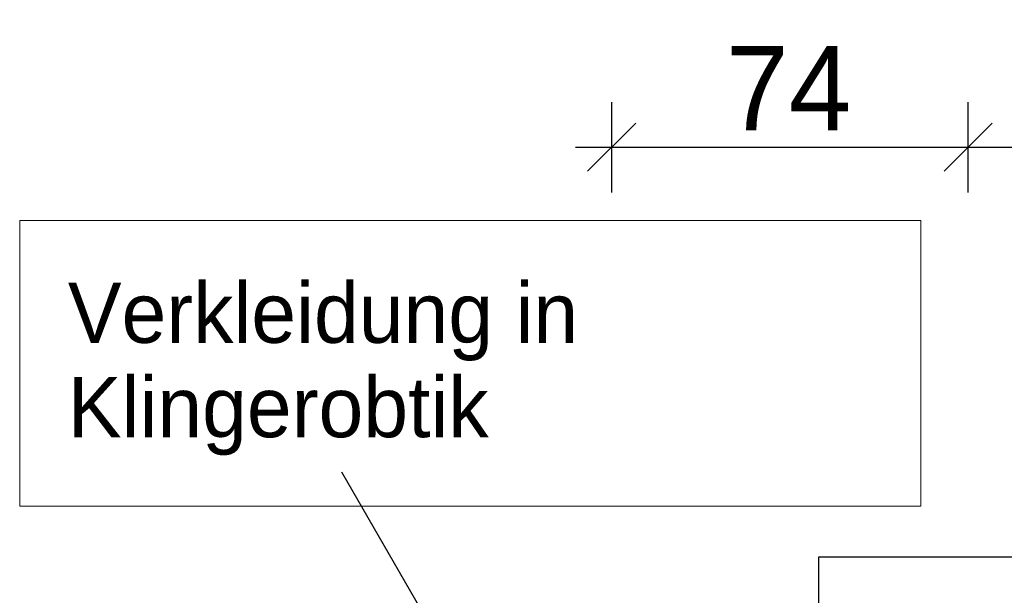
# Model space of a CAD drawing. Extents: x -73 to 359, y -4 to 85.
# Tile 34 of 149: x -33.94 to -31.89, y 42.3 to 43.49. Entities that reach past the tile are written whole.
import ezdxf

# ---------------------------------------------------------------- set-up
doc = ezdxf.new("R2010")
doc.units = 0
doc.header["$MEASUREMENT"] = 0
doc.linetypes.add('Strichlinie', pattern=[0.005644, 0.002822, -0.002822])
for name, color, linetype in [('0._EG_7_P_BM_AUSSEN', 7, 'Continuous'), ('0._EG_7_P_ZE_SYMBOL', 7, 'Continuous'), ('0._EG_7_P_ZE_TEXT', 7, 'Continuous'), ('0._EG_7_R_NT_DACH', 7, 'Continuous')]:
    doc.layers.add(name, color=color, linetype=linetype)
doc.styles.add('ERSTELLTER_STIL_1', font='txt')

msp = doc.modelspace()

# ---------------------------------------------------------------- linework, layer by layer
at = {"layer": '0._EG_7_P_BM_AUSSEN', "linetype": 'Continuous', "ltscale": 1000}
for p, q in [((-32.7087, 43.1313), (-32.7087, 43.3188)), ((-31.9687, 43.1313), (-31.9687, 43.3188)), ((-32.6587, 43.275), (-32.7587, 43.175)), ((-31.9187, 43.275), (-32.0187, 43.175)), ((-32.7837, 43.225), (-32.7087, 43.225)), ((-32.7087, 43.225), (-31.9687, 43.225)), ((-31.9687, 43.225), (-30.2437, 43.225))]:
    msp.add_line(p, q, dxfattribs=at)
at = {"layer": '0._EG_7_P_ZE_SYMBOL', "linetype": 'Continuous', "ltscale": 1000}
msp.add_line((-32.7587, 41.6663), (-33.2691, 42.5503), dxfattribs=at)
at = {"layer": '0._EG_7_P_ZE_TEXT', "color": 255, "linetype": 'Continuous', "lineweight": 18, "ltscale": 1000}
for p, q in [((-32.067, 43.0726), (-33.9377, 43.0726)), ((-33.9377, 43.0726), (-33.9377, 42.4798)), ((-32.067, 42.4798), (-32.067, 43.0726)), ((-33.9377, 42.4798), (-32.067, 42.4798))]:
    msp.add_line(p, q, dxfattribs=at)
at = {"layer": '0._EG_7_R_NT_DACH', "linetype": 'Strichlinie', "ltscale": 1000}
for p, q in [((-32.2787, 41.625), (-32.2787, 42.375)), ((-32.2787, 42.375), (-14.5187, 42.375))]:
    msp.add_line(p, q, dxfattribs=at)

# ---------------------------------------------------------------- texts
at = {"layer": '0._EG_7_P_BM_AUSSEN', "linetype": 'Continuous', "insert": (-32.4715, 43.26), "char_height": 0.175, "attachment_point": 7, "style": 'ERSTELLTER_STIL_1'}
msp.add_mtext('{74}', dxfattribs=at)
at = {"layer": '0._EG_7_P_ZE_TEXT', "linetype": 'Continuous', "insert": (-33.8377, 42.944), "char_height": 0.125, "width": 1.670681, "attachment_point": 1, "line_spacing_factor": 0.940037, "style": 'ERSTELLTER_STIL_1'}
msp.add_mtext('{Verkleidung in Klingerobtik}', dxfattribs=at)

doc.saveas('drawing.dxf')
